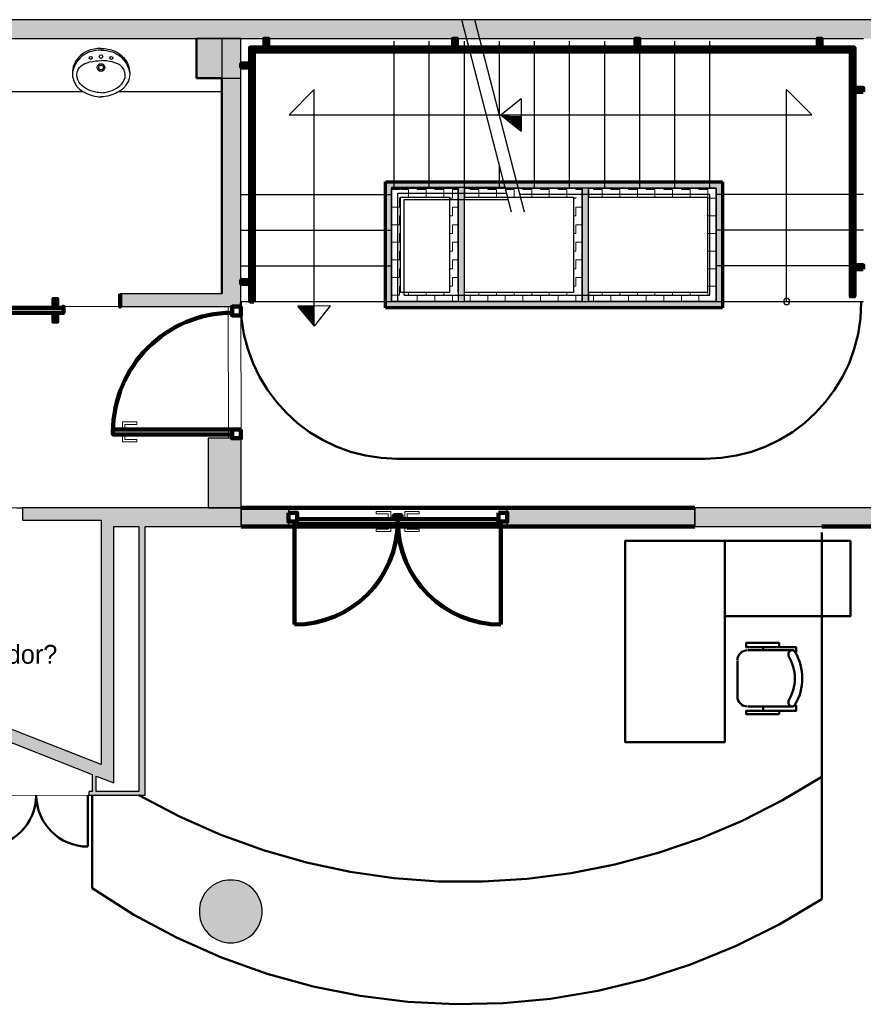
# Model space of a CAD drawing. Header units: metres. Extents: x -1 to 430, y -6 to 34.
# Tile 63 of 65: x 409.07 to 415.78, y 20.4 to 28.23. Entities that reach past the tile are written whole.
import ezdxf

# ---------------------------------------------------------------- set-up
doc = ezdxf.new("R2010")
doc.units = ezdxf.units.M
doc.linetypes.add('CONTINUA', pattern=[0])
doc.linetypes.add('VERDECKT', pattern=[9.525, 6.35, -3.175])
for name, color, linetype, lineweight in [('3D PA MURS', 7, 'CONTINUA', 25), ('3D PA MURS NOUS', 7, 'CONTINUA', 25), ('3D PA PILARS', 7, 'CONTINUA', 25), ('3D PB MURS ASCENSOR TOTAL EDIFICI', 7, 'CONTINUA', 25), ('PA ESCALES 2D', 7, 'CONTINUA', 25), ('PA MOBLES', 7, 'CONTINUA', 25), ('PA REVESTIMENT  enguixat i pintat (lila)', 7, 'CONTINUA', 25), ('PA REVESTIMENT microcement  (blau clar)', 7, 'CONTINUA', 25), ('PA REVESTIMENT pintat (blau fosc)', 7, 'CONTINUA', 25), ('PA REVESTIMENT pintat verd (verd)', 7, 'CONTINUA', 25)]:
    doc.layers.add(name, color=color, linetype=linetype, lineweight=lineweight)
doc.styles.add('Century Gothic', font='txt')
pattern_1 = [(180, (-0.14, -0.14), (-0.07, -0.07), [0.07, -0.07]), (270, (-0.14, -0.14), (0.07, -0.07), [0.07, -0.07])]
pattern_2 = [(0, (0.14, 0.14), (0.07, 0.07), [0.07, -0.07]), (90, (0.14, 0.14), (-0.07, 0.07), [0.07, -0.07])]
pattern_3 = [(90, (-0.14, 0.14), (-0.07, 0.07), [0.07, -0.07]), (180, (-0.14, 0.14), (-0.07, -0.07), [0.07, -0.07])]

# ---------------------------------------------------------------- blocks, each defined once
blk = doc.blocks.new('_CLOSEDFILLED')
at = {"color": 0, "linetype": 'ByBlock', "lineweight": -2}
blk.add_solid([(-1, 0), (0, 0), (-1, 0)], dxfattribs=at)
blk = doc.blocks.new('OBJETO_COMPLEJO_0')
at = {"layer": '3D PA MURS NOUS', "color": 240, "linetype": 'CONTINUA', "lineweight": 140, "transparency": 33554687}
for points in [[(411.0148, 28.0082), (411.0148, 28.078), (411.0448, 28.078), (411.0448, 28.0082), (411.0148, 28.0082)], [(412.5148, 28.0082), (412.5148, 28.078), (412.5448, 28.078), (412.5448, 28.0082), (412.5148, 28.0082)], [(413.9648, 28.0082), (413.9648, 28.078), (413.9948, 28.078), (413.9948, 28.0082), (413.9648, 28.0082)], [(415.4148, 28.0082), (415.4148, 28.078), (415.4448, 28.078), (415.4448, 28.0082), (415.4148, 28.0082)], [(410.9304, 25.9896), (410.9004, 25.9897), (410.9003, 28.0082), (415.7064, 28.0082), (415.7064, 26.0308), (415.6764, 26.0308), (415.6764, 27.9782), (410.9302, 27.9782), (410.9304, 25.9896)], [(410.9003, 27.8505), (410.8306, 27.8505), (410.8306, 27.8805), (410.9003, 27.8805), (410.9003, 27.8505)], [(415.7762, 27.6574), (415.7064, 27.6574), (415.7064, 27.6874), (415.7762, 27.6874), (415.7762, 27.6574)], [(415.7762, 26.2474), (415.7064, 26.2474), (415.7064, 26.2774), (415.7762, 26.2774), (415.7762, 26.2474)], [(410.9004, 26.1297), (410.8307, 26.1297), (410.8307, 26.1597), (410.9004, 26.1597), (410.9004, 26.1297)]]:
    blk.add_lwpolyline(points, close=True, dxfattribs=at)
blk = doc.blocks.new('OBJETO_COMPLEJO_14')
at = {"layer": 'PA ESCALES 2D', "color": 7, "linetype": 'CONTINUA', "lineweight": 25, "transparency": 33554687}
for start, end in [(90, 270), (270, 90)]:
    blk.add_arc((415.1669, 25.9896), 0.025, start, end, dxfattribs=at)

msp = doc.modelspace()

# ---------------------------------------------------------------- hatches: boundary and pattern name
at = {"layer": '3D PA MURS', "linetype": 'CONTINUA', "lineweight": 18, "true_color": 0xa0a0a0, "transparency": 33554687}
for points in [[(415.9469, 28.2301), (405.7759, 28.2301), (405.7759, 28.0801), (415.9469, 28.0801)], [(410.8271, 25.9491), (410.8271, 28.0801), (410.6771, 28.0801), (410.6771, 25.9491)], [(409.8671, 25.9491), (410.6771, 25.9491), (410.6771, 26.0491), (409.8671, 26.0491)], [(409.7166, 24.3496), (409.0941, 24.3496), (409.0941, 24.2496), (409.7166, 24.2496)], [(410.83, 24.3496), (409.7166, 24.3496), (409.7166, 24.1996), (410.83, 24.1996)], [(421.1369, 24.3496), (414.4369, 24.3496), (414.4369, 24.1996), (421.1369, 24.1996)], [(409.8166, 22.2681), (409.8166, 24.1996), (409.7166, 24.1996), (409.7166, 22.3075)], [(410.0672, 22.0936), (410.0672, 24.1996), (410.0172, 24.1996), (410.0172, 22.0936)], [(406.9169, 23.3019), (408.7561, 22.5781), (408.7561, 22.5801), (408.7811, 22.5702), (408.7811, 22.5682), (409.8166, 22.1607), (409.8166, 22.2681), (407.1779, 23.3067), (407.1779, 23.2599), (406.919, 23.3091)], [(409.6765, 22.0936), (409.6765, 22.2158), (409.6465, 22.2276), (409.6465, 22.0936)], [(409.6203, 22.0636), (410.0672, 22.0636), (410.0672, 22.0936), (409.6203, 22.0936)]]:
    msp.add_hatch(color=253, dxfattribs=at).paths.add_polyline_path(points)
at = {"layer": '3D PA MURS NOUS', "linetype": 'CONTINUA', "lineweight": 18, "transparency": 33554687}
for points in [[(410.83, 24.1996), (411.2051, 24.1996), (411.2051, 24.3496), (410.83, 24.3496)], [(414.4369, 24.3496), (412.9451, 24.3496), (412.9451, 24.1996), (414.4369, 24.1996)]]:
    msp.add_hatch(color=220, dxfattribs=at).paths.add_polyline_path(points)
at = {"layer": '3D PA PILARS', "linetype": 'CONTINUA', "lineweight": 18, "transparency": 33554687}
for points in [[(410.4758, 27.7658), (410.8271, 27.7658), (410.8271, 28.0801), (410.4758, 28.0801)], [(410.5669, 24.3496), (410.83, 24.3496), (410.83, 24.9023), (410.5669, 24.9023)], [(410.7689, 21.3892), (410.7252, 21.3892), (410.6822, 21.3816), (410.6411, 21.3667), (410.6033, 21.3448), (410.5698, 21.3167), (410.5418, 21.2833), (410.5199, 21.2454), (410.505, 21.2044), (410.4974, 21.1614), (410.4974, 21.1177), (410.505, 21.0746), (410.5199, 21.0336), (410.5418, 20.9958), (410.5698, 20.9623), (410.6033, 20.9342), (410.6411, 20.9124), (410.6822, 20.8974), (410.7252, 20.8898), (410.7689, 20.8898), (410.8119, 20.8974), (410.853, 20.9124), (410.8908, 20.9342), (410.9243, 20.9623), (410.9524, 20.9958), (410.9742, 21.0336), (410.9892, 21.0746), (410.9967, 21.1177), (410.9967, 21.1614), (410.9892, 21.2044), (410.9742, 21.2454), (410.9524, 21.2833), (410.9243, 21.3167), (410.8908, 21.3448), (410.853, 21.3667), (410.8119, 21.3816)]]:
    msp.add_hatch(color=9, dxfattribs=at).paths.add_polyline_path(points)
at = {"layer": '3D PB MURS ASCENSOR TOTAL EDIFICI', "linetype": 'CONTINUA', "lineweight": 18, "transparency": 33554687}
for points in [[(411.9764, 26.9396), (411.9764, 25.9396), (412.0264, 25.9396), (412.0264, 26.9396)], [(413.5914, 26.9396), (412.0264, 26.9396), (412.0264, 26.8896), (413.5914, 26.8896)], [(414.6569, 26.9396), (413.5914, 26.9396), (413.5914, 26.8896), (414.6569, 26.8896)], [(412.6064, 25.9896), (412.6064, 26.8896), (412.5564, 26.8896), (412.5564, 25.9896)], [(413.5914, 25.9896), (413.5914, 26.8896), (413.5414, 26.8896), (413.5414, 25.9896)], [(414.6569, 25.9396), (414.6569, 26.8896), (414.6069, 26.8896), (414.6069, 25.9396)], [(412.0264, 25.9396), (413.5414, 25.9396), (413.5414, 25.9896), (412.0264, 25.9896)], [(413.5414, 25.9396), (414.6069, 25.9396), (414.6069, 25.9896), (413.5414, 25.9896)]]:
    msp.add_hatch(color=40, dxfattribs=at).paths.add_polyline_path(points)
h = msp.add_hatch(dxfattribs=at)
h.set_pattern_fill('TRAMA', color=40, scale=0.07, angle=270, style=0, pattern_type=2)
h.set_pattern_definition([(270, (0.14, -0.14), (0.07, -0.07), [0.07, -0.07]), (360, (0.14, -0.14), (0.07, 0.07), [0.07, -0.07])])
h.paths.add_polyline_path([(412.0264, 26.8896), (412.0264, 25.9896), (412.0964, 25.9896), (412.0964, 26.8896)], flags=0)
h = msp.add_hatch(dxfattribs=at)
h.set_pattern_fill('TRAMA', color=40, scale=0.07, angle=180, style=0, pattern_type=2)
h.set_pattern_definition(pattern_1)
h.paths.add_polyline_path([(412.4864, 26.8896), (412.0964, 26.8896), (412.0964, 26.8196), (412.4864, 26.8196)], flags=0)
h = msp.add_hatch(dxfattribs=at)
h.set_pattern_fill('TRAMA', color=40, scale=0.07, angle=90, style=0, pattern_type=2)
h.set_pattern_definition(pattern_3)
h.paths.add_polyline_path([(412.5564, 25.9896), (412.5564, 26.8896), (412.4864, 26.8896), (412.4864, 25.9896)], flags=0)
h = msp.add_hatch(dxfattribs=at)
h.set_pattern_fill('TRAMA', color=40, scale=0.07, angle=180, style=0, pattern_type=2)
h.set_pattern_definition(pattern_1)
h.paths.add_polyline_path([(413.5414, 26.8896), (412.6064, 26.8896), (412.6064, 26.8196), (413.5414, 26.8196)], flags=0)
h = msp.add_hatch(dxfattribs=at)
h.set_pattern_fill('TRAMA', color=40, scale=0.07, angle=180, style=0, pattern_type=2)
h.set_pattern_definition(pattern_1)
h.paths.add_polyline_path([(414.6069, 26.8896), (413.5914, 26.8896), (413.5914, 26.8196), (414.6069, 26.8196)], flags=0)
h = msp.add_hatch(dxfattribs=at)
h.set_pattern_fill('TRAMA', color=40, scale=0.07, angle=90, style=0, pattern_type=2)
h.set_pattern_definition(pattern_3)
h.paths.add_polyline_path([(413.5414, 25.9896), (413.5414, 26.8196), (413.4714, 26.8196), (413.4714, 25.9896)], flags=0)
h = msp.add_hatch(dxfattribs=at)
h.set_pattern_fill('TRAMA', color=40, scale=0.07, angle=90, style=0, pattern_type=2)
h.set_pattern_definition(pattern_3)
h.paths.add_polyline_path([(414.6069, 25.9896), (414.6069, 26.8196), (414.5369, 26.8196), (414.5369, 25.9896)], flags=0)
h = msp.add_hatch(dxfattribs=at)
h.set_pattern_fill('TRAMA', color=40, scale=0.07, style=0, pattern_type=2)
h.set_pattern_definition(pattern_2)
h.paths.add_polyline_path([(412.4864, 25.9896), (412.4864, 26.0596), (412.0964, 26.0596), (412.0964, 25.9896)], flags=0)
h = msp.add_hatch(dxfattribs=at)
h.set_pattern_fill('TRAMA', color=40, scale=0.07, style=0, pattern_type=2)
h.set_pattern_definition(pattern_2)
h.paths.add_polyline_path([(412.6064, 25.9896), (413.4714, 25.9896), (413.4714, 26.0596), (412.6064, 26.0596)], flags=0)
h = msp.add_hatch(dxfattribs=at)
h.set_pattern_fill('TRAMA', color=40, scale=0.07, style=0, pattern_type=2)
h.set_pattern_definition(pattern_2)
h.paths.add_polyline_path([(413.5914, 25.9896), (414.5369, 25.9896), (414.5369, 26.0596), (413.5914, 26.0596)], flags=0)

# ---------------------------------------------------------------- linework, layer by layer
at = {"layer": '3D PA MURS', "color": 7, "linetype": 'CONTINUA', "lineweight": 25, "transparency": 33554687}
for p, q in [((415.9469, 28.2301), (405.7759, 28.2301)), ((408.8769, 28.0801), (410.6771, 28.0801)), ((410.6771, 28.0801), (410.8271, 28.0801)), ((410.8271, 28.0801), (410.6771, 28.0801)), ((410.6771, 28.0801), (410.6771, 26.0491)), ((410.8271, 28.0801), (415.7769, 28.0801)), ((410.8271, 25.9491), (410.8271, 28.0801)), ((410.6771, 26.0491), (409.8671, 26.0491)), ((409.8671, 26.0491), (409.8671, 25.9491)), ((409.8671, 25.9491), (410.6771, 25.9491)), ((410.6771, 25.9491), (410.8271, 25.9491)), ((409.0441, 24.3496), (409.0941, 24.3496)), ((409.0941, 24.2496), (409.0941, 24.3496)), ((409.7166, 24.3496), (409.0941, 24.3496)), ((410.83, 24.3496), (409.7166, 24.3496)), ((410.83, 24.1996), (410.83, 24.3496)), ((421.1369, 24.3496), (414.4369, 24.3496)), ((414.4369, 24.3496), (414.4369, 24.1996)), ((409.0941, 24.2496), (409.7166, 24.2496)), ((409.7166, 24.2496), (409.7166, 24.1996)), ((409.7166, 24.1996), (409.7166, 22.3075)), ((409.8166, 24.1996), (410.0172, 24.1996)), ((409.8166, 22.2681), (409.8166, 24.1996)), ((410.0172, 24.1996), (410.0172, 22.0936)), ((410.0672, 24.1996), (410.83, 24.1996)), ((410.0672, 22.0936), (410.0672, 24.1996)), ((414.4369, 24.1996), (416.412, 24.1996)), ((409.7166, 22.3075), (407.1779, 23.3067)), ((408.7811, 22.5682), (409.6465, 22.2276)), ((409.8166, 22.1607), (409.8166, 22.2681)), ((409.6465, 22.2276), (409.6465, 22.0936)), ((409.6765, 22.2158), (409.8166, 22.1607)), ((409.6765, 22.0936), (409.6765, 22.2158)), ((409.6203, 22.0636), (409.6203, 22.0936)), ((409.6465, 22.0936), (409.6203, 22.0936)), ((410.0172, 22.0936), (409.6765, 22.0936)), ((410.0672, 22.0636), (410.0672, 22.0936)), ((409.2002, 22.0636), (409.2012, 22.0636)), ((409.6103, 22.0636), (409.6203, 22.0636)), ((409.6203, 22.0636), (410.0672, 22.0636))]:
    msp.add_line(p, q, dxfattribs=at)
at = {"layer": '3D PA MURS', "color": 202, "linetype": 'CONTINUA', "lineweight": 50, "transparency": 33554687}
msp.add_line((409.6103, 22.0636), (409.6103, 21.6545), dxfattribs=at)
for centre, start, end in [((408.7911, 22.0636), 270, 0), ((409.6103, 22.0636), 180, 270)]:
    msp.add_arc(centre, 0.4091, start, end, dxfattribs=at)
at = {"layer": '3D PA MURS NOUS', "color": 7, "linetype": 'CONTINUA', "lineweight": 25, "transparency": 33554687}
for p, q in [((411.2051, 24.3496), (410.83, 24.3496)), ((410.83, 24.3496), (410.83, 24.1996)), ((411.2051, 24.3496), (411.2051, 24.1996)), ((412.9451, 24.1996), (412.9451, 24.3496)), ((414.4369, 24.3496), (412.9451, 24.3496)), ((414.4369, 24.1996), (414.4369, 24.3496)), ((410.83, 24.1996), (411.2051, 24.1996)), ((412.9451, 24.1996), (414.4369, 24.1996))]:
    msp.add_line(p, q, dxfattribs=at)
at = {"layer": '3D PA MURS NOUS', "color": 240, "linetype": 'CONTINUA', "lineweight": 140, "transparency": 33554687}
for p, q in [((411.2551, 24.2196), (411.2551, 23.4201)), ((412.8951, 24.2196), (412.8951, 23.4201))]:
    msp.add_line(p, q, dxfattribs=at)
for points in [[(409.3671, 25.9391), (409.3371, 25.9391), (409.3371, 26.0091), (409.3671, 26.0091), (409.3671, 25.9391)], [(409.8671, 26.0491), (409.8671, 25.9991), (409.8671, 25.9491), (409.8671, 25.9991), (409.8671, 26.0491)], [(409.4171, 25.9391), (408.4671, 25.9391), (408.4671, 25.9491), (408.4671, 25.8991), (409.4171, 25.8991), (409.4171, 25.9491), (409.4171, 25.9391)], [(410.8278, 25.9491), (410.8278, 25.8791), (410.7578, 25.8791), (410.7578, 25.9491), (410.8278, 25.9491)], [(409.3671, 25.8991), (409.3371, 25.8991), (409.3371, 25.8291), (409.3671, 25.8291), (409.3671, 25.8991)], [(409.8109, 24.9723), (410.7578, 24.9723), (410.7578, 24.9523), (410.7578, 24.9323), (409.8109, 24.9323), (409.8109, 24.9523), (409.8109, 24.9723)], [(410.8278, 24.9723), (410.8278, 24.9023), (410.7578, 24.9023), (410.7578, 24.9723), (410.8278, 24.9723)], [(411.2051, 24.3096), (411.2751, 24.3096), (411.2751, 24.2396), (411.2051, 24.2396), (411.2051, 24.3096)], [(412.0446, 24.2596), (412.0446, 24.2896), (412.1046, 24.2896), (412.1046, 24.2596), (412.0446, 24.2596)], [(412.8751, 24.3096), (412.9451, 24.3096), (412.9451, 24.2396), (412.8751, 24.2396), (412.8751, 24.3096)], [(411.2751, 24.2596), (412.0746, 24.2596), (412.0746, 24.2396), (412.0746, 24.2196), (411.2551, 24.2196), (411.2551, 24.2396), (411.2751, 24.2396), (411.2751, 24.2596)], [(412.0756, 24.2596), (412.8751, 24.2596), (412.8751, 24.2396), (412.8951, 24.2396), (412.8951, 24.2196), (412.0756, 24.2196), (412.0756, 24.2396), (412.0756, 24.2596)]]:
    msp.add_lwpolyline(points, close=True, dxfattribs=at)
at = {"layer": '3D PA MURS NOUS', "color": 40, "linetype": 'CONTINUA', "lineweight": 18, "transparency": 33554687}
for points in [[(409.8709, 24.9823), (409.9209, 24.9823), (409.9209, 24.9723), (409.8709, 24.9723), (409.8709, 24.9823)], [(409.8859, 24.9823), (409.9059, 24.9823), (409.9059, 25.0123), (410.0009, 25.0123), (410.0009, 25.0323), (409.8859, 25.0323), (409.8859, 24.9823)], [(409.8709, 24.9323), (409.9209, 24.9323), (409.9209, 24.9223), (409.8709, 24.9223), (409.8709, 24.9323)], [(409.8859, 24.9223), (409.9059, 24.9223), (409.9059, 24.8923), (410.0009, 24.8923), (410.0009, 24.8723), (409.8859, 24.8723), (409.8859, 24.9223)], [(412.0196, 24.2696), (411.9996, 24.2696), (411.9996, 24.2996), (411.9046, 24.2996), (411.9046, 24.3196), (412.0196, 24.3196), (412.0196, 24.2696)], [(412.1306, 24.2696), (412.1506, 24.2696), (412.1506, 24.2996), (412.2456, 24.2996), (412.2456, 24.3196), (412.1306, 24.3196), (412.1306, 24.2696)], [(412.0196, 24.1596), (411.9046, 24.1596), (411.9046, 24.1796), (411.9996, 24.1796), (411.9996, 24.2096), (412.0196, 24.2096), (412.0196, 24.1596)], [(411.9846, 24.2696), (412.0346, 24.2696), (412.0346, 24.2596), (411.9846, 24.2596), (411.9846, 24.2696)], [(411.9846, 24.2196), (412.0346, 24.2196), (412.0346, 24.2096), (411.9846, 24.2096), (411.9846, 24.2196)], [(412.1156, 24.2696), (412.1656, 24.2696), (412.1656, 24.2596), (412.1156, 24.2596), (412.1156, 24.2696)], [(412.1156, 24.2196), (412.1656, 24.2196), (412.1656, 24.2096), (412.1156, 24.2096), (412.1156, 24.2196)], [(412.1306, 24.2096), (412.1506, 24.2096), (412.1506, 24.1796), (412.2456, 24.1796), (412.2456, 24.1596), (412.1306, 24.1596), (412.1306, 24.2096)]]:
    msp.add_lwpolyline(points, close=True, dxfattribs=at)
at = {"layer": '3D PA MURS NOUS', "color": 240, "linetype": 'CONTINUA', "lineweight": 140, "transparency": 33554687}
for centre, radius, start, end in [((410.7578, 24.9523), 0.9468, 90, 180), ((411.2551, 24.2396), 0.8195, 270, 0), ((412.8951, 24.2396), 0.8195, 180, 270)]:
    msp.add_arc(centre, radius, start, end, dxfattribs=at)
at = {"layer": '3D PA PILARS', "color": 7, "linetype": 'CONTINUA', "lineweight": 25, "transparency": 33554687}
for p, q in [((410.8271, 28.0801), (410.4758, 28.0801)), ((410.4758, 28.0801), (410.4758, 27.7658)), ((410.8271, 27.7658), (410.8271, 28.0801)), ((410.4758, 27.7658), (410.8271, 27.7658)), ((410.83, 24.9023), (410.5669, 24.9023)), ((410.5669, 24.9023), (410.5669, 24.3496)), ((410.83, 24.3496), (410.83, 24.9023)), ((410.5669, 24.3496), (410.83, 24.3496)), ((410.6822, 21.3816), (410.6411, 21.3667)), ((410.7252, 21.3892), (410.6822, 21.3816)), ((410.7689, 21.3892), (410.7252, 21.3892)), ((410.8119, 21.3816), (410.7689, 21.3892)), ((410.853, 21.3667), (410.8119, 21.3816)), ((410.5698, 21.3167), (410.5418, 21.2833)), ((410.6033, 21.3448), (410.5698, 21.3167)), ((410.6411, 21.3667), (410.6033, 21.3448)), ((410.8908, 21.3448), (410.853, 21.3667)), ((410.9243, 21.3167), (410.8908, 21.3448)), ((410.9524, 21.2833), (410.9243, 21.3167)), ((410.5199, 21.2454), (410.505, 21.2044)), ((410.5418, 21.2833), (410.5199, 21.2454)), ((410.9742, 21.2454), (410.9524, 21.2833)), ((410.9892, 21.2044), (410.9742, 21.2454)), ((410.505, 21.2044), (410.4974, 21.1614)), ((410.4974, 21.1614), (410.4974, 21.1177)), ((410.9967, 21.1614), (410.9892, 21.2044)), ((410.9967, 21.1177), (410.9967, 21.1614)), ((410.4974, 21.1177), (410.505, 21.0746)), ((410.505, 21.0746), (410.5199, 21.0336)), ((410.9742, 21.0336), (410.9892, 21.0746)), ((410.9892, 21.0746), (410.9967, 21.1177)), ((410.5199, 21.0336), (410.5418, 20.9958)), ((410.5418, 20.9958), (410.5698, 20.9623)), ((410.9243, 20.9623), (410.9524, 20.9958)), ((410.9524, 20.9958), (410.9742, 21.0336)), ((410.5698, 20.9623), (410.6033, 20.9342)), ((410.6033, 20.9342), (410.6411, 20.9124)), ((410.6411, 20.9124), (410.6822, 20.8974)), ((410.8119, 20.8974), (410.853, 20.9124)), ((410.853, 20.9124), (410.8908, 20.9342)), ((410.8908, 20.9342), (410.9243, 20.9623)), ((410.6822, 20.8974), (410.7252, 20.8898)), ((410.7252, 20.8898), (410.7689, 20.8898)), ((410.7689, 20.8898), (410.8119, 20.8974))]:
    msp.add_line(p, q, dxfattribs=at)
at = {"layer": '3D PB MURS ASCENSOR TOTAL EDIFICI', "color": 7, "linetype": 'CONTINUA', "lineweight": 25, "transparency": 33554687}
for p, q in [((411.9764, 26.9396), (411.9764, 25.9396)), ((412.0264, 26.9396), (411.9764, 26.9396)), ((413.5914, 26.9396), (412.0264, 26.9396)), ((414.6569, 26.9396), (413.5914, 26.9396)), ((414.6569, 26.8896), (414.6569, 26.9396)), ((412.0264, 26.8896), (412.0964, 26.8896)), ((412.0264, 26.8896), (412.0264, 25.9896)), ((412.0964, 26.8896), (412.0264, 26.8896)), ((412.0264, 25.9896), (412.0264, 26.8896)), ((412.0964, 26.8896), (412.4864, 26.8896)), ((412.4864, 26.8896), (412.0964, 26.8896)), ((412.4864, 26.8896), (412.5564, 26.8896)), ((412.5564, 26.8896), (412.4864, 26.8896)), ((412.5564, 26.8896), (412.5564, 26.0596)), ((412.5564, 26.0596), (412.5564, 26.8896)), ((412.6064, 26.8896), (413.5414, 26.8896)), ((413.5414, 26.8896), (412.6064, 26.8896)), ((412.6064, 26.8896), (412.6064, 26.8196)), ((412.6064, 26.8196), (412.6064, 26.8896)), ((413.5414, 26.8196), (413.5414, 26.8896)), ((413.5414, 26.8896), (413.5414, 26.8196)), ((413.5914, 26.8896), (414.6069, 26.8896)), ((414.6069, 26.8896), (413.5914, 26.8896)), ((413.5914, 26.8896), (413.5914, 26.8196)), ((413.5914, 26.8196), (413.5914, 26.8896)), ((414.6069, 26.8196), (414.6069, 26.8896)), ((414.6069, 26.8896), (414.6069, 26.8196)), ((414.6569, 25.9396), (414.6569, 26.8896)), ((412.0964, 26.8196), (412.4864, 26.8196)), ((412.0964, 26.0596), (412.0964, 26.8196)), ((412.4864, 26.8196), (412.4864, 26.0596)), ((412.6064, 26.8196), (413.4714, 26.8196)), ((412.6064, 26.0596), (412.6064, 26.8196)), ((413.4714, 26.8196), (413.4714, 26.0596)), ((413.5414, 26.8196), (413.5414, 25.9896)), ((413.5414, 25.9896), (413.5414, 26.8196)), ((413.5914, 26.8196), (414.5369, 26.8196)), ((413.5914, 26.0596), (413.5914, 26.8196)), ((414.5369, 26.8196), (414.5369, 26.0596)), ((414.6069, 25.9896), (414.6069, 26.8196)), ((414.6069, 26.8196), (414.6069, 25.9896)), ((412.4864, 26.0596), (412.0964, 26.0596)), ((412.5564, 26.0596), (412.5564, 25.9896)), ((413.4714, 26.0596), (412.6064, 26.0596)), ((412.6064, 25.9896), (412.6064, 26.0596)), ((414.5369, 26.0596), (413.5914, 26.0596)), ((413.5914, 26.0596), (413.5914, 25.9896)), ((413.5914, 25.9896), (413.5914, 26.0596)), ((411.9764, 25.9396), (412.0264, 25.9396)), ((412.0264, 25.9896), (412.0964, 25.9896)), ((412.0964, 25.9896), (412.0264, 25.9896)), ((412.0264, 25.9396), (413.4714, 25.9396)), ((412.0964, 25.9896), (412.4864, 25.9896)), ((412.4864, 25.9896), (412.0964, 25.9896)), ((412.4864, 25.9896), (412.5564, 25.9896)), ((412.5564, 25.9896), (412.4864, 25.9896)), ((412.6064, 25.9896), (413.4714, 25.9896)), ((413.4714, 25.9896), (412.6064, 25.9896)), ((413.5414, 25.9896), (413.4714, 25.9896)), ((413.4714, 25.9396), (413.5414, 25.9396)), ((413.5414, 25.9396), (414.6069, 25.9396)), ((413.5914, 25.9896), (414.5369, 25.9896)), ((414.5369, 25.9896), (413.5914, 25.9896)), ((414.5369, 25.9896), (414.6069, 25.9896)), ((414.6069, 25.9896), (414.5369, 25.9896)), ((414.6069, 25.9396), (414.6569, 25.9396))]:
    msp.add_line(p, q, dxfattribs=at)
at = {"layer": 'PA ESCALES 2D', "color": 7, "linetype": 'CONTINUA', "lineweight": 25, "transparency": 33554687}
for p, q in [((412.9796, 26.6996), (412.5842, 28.2286)), ((413.0829, 26.6996), (412.6875, 28.2286)), ((412.0469, 26.8996), (412.0469, 28.0596)), ((412.3258, 26.8996), (412.3258, 28.0596)), ((412.6047, 26.8996), (412.6047, 28.0596)), ((412.8836, 27.4704), (412.8836, 28.0596)), ((413.1625, 26.8896), (413.1625, 28.0596)), ((413.4414, 26.8896), (413.4414, 28.0596)), ((413.7203, 26.8896), (413.7203, 28.0596)), ((413.9992, 26.8896), (413.9992, 28.0596)), ((414.278, 26.8896), (414.278, 28.0596)), ((414.5569, 26.8896), (414.5569, 28.0596)), ((409.5679, 27.9588), (409.5522, 27.9463)), ((409.5853, 27.9699), (409.5679, 27.9588)), ((409.5894, 27.9567), (409.5753, 27.9476)), ((409.6054, 27.9797), (409.5853, 27.9699)), ((409.5992, 27.9621), (409.5894, 27.9567)), ((409.6088, 27.9668), (409.5992, 27.9621)), ((409.6323, 27.9894), (409.6054, 27.9797)), ((409.6254, 27.9734), (409.6088, 27.9668)), ((409.64, 27.9781), (409.6254, 27.9734)), ((409.6618, 27.9967), (409.6323, 27.9894)), ((409.6605, 27.9832), (409.64, 27.9781)), ((409.6743, 27.9857), (409.6605, 27.9832)), ((409.6884, 28.0005), (409.6618, 27.9967)), ((409.6946, 27.988), (409.6743, 27.9857)), ((409.7159, 28.0019), (409.6884, 28.0005)), ((409.7159, 27.9888), (409.6946, 27.988)), ((409.7159, 28.0019), (409.7433, 28.0005)), ((409.7159, 27.9888), (409.7371, 27.988)), ((409.7371, 27.988), (409.7574, 27.9857)), ((409.7433, 28.0005), (409.7699, 27.9967)), ((409.7574, 27.9857), (409.7712, 27.9832)), ((409.7699, 27.9967), (409.7994, 27.9894)), ((409.7712, 27.9832), (409.7917, 27.9781)), ((409.7917, 27.9781), (409.8063, 27.9734)), ((409.7994, 27.9894), (409.8263, 27.9797)), ((409.8063, 27.9734), (409.8229, 27.9668)), ((409.8229, 27.9668), (409.8326, 27.9621)), ((409.8263, 27.9797), (409.8464, 27.9699)), ((409.8326, 27.9621), (409.8423, 27.9567)), ((409.8423, 27.9567), (409.8564, 27.9476)), ((409.8464, 27.9699), (409.8638, 27.9588)), ((409.8638, 27.9588), (409.8795, 27.9463)), ((409.5063, 27.8851), (409.4992, 27.8681)), ((409.5126, 27.8781), (409.5044, 27.8616)), ((409.5114, 27.8952), (409.5063, 27.8851)), ((409.5174, 27.9054), (409.5114, 27.8952)), ((409.5216, 27.8926), (409.5126, 27.8781)), ((409.5255, 27.9171), (409.5174, 27.9054)), ((409.5386, 27.9148), (409.5216, 27.8926)), ((409.5365, 27.9307), (409.5255, 27.9171)), ((409.5522, 27.9463), (409.5365, 27.9307)), ((409.5497, 27.9264), (409.5386, 27.9148)), ((409.5617, 27.9372), (409.5497, 27.9264)), ((409.5753, 27.9476), (409.5617, 27.9372)), ((409.5677, 27.871), (409.5829, 27.8794)), ((409.5829, 27.8794), (409.6054, 27.8874)), ((409.6054, 27.8874), (409.6274, 27.8937)), ((409.6274, 27.8937), (409.6475, 27.8981)), ((409.6475, 27.8981), (409.6711, 27.9018)), ((409.6711, 27.9018), (409.6897, 27.9036)), ((409.6897, 27.9036), (409.7159, 27.9045)), ((409.742, 27.9036), (409.7159, 27.9045)), ((409.7606, 27.9018), (409.742, 27.9036)), ((409.7842, 27.8981), (409.7606, 27.9018)), ((409.8043, 27.8937), (409.7842, 27.8981)), ((409.8263, 27.8874), (409.8043, 27.8937)), ((409.8488, 27.8794), (409.8263, 27.8874)), ((409.864, 27.871), (409.8488, 27.8794)), ((409.8564, 27.9476), (409.87, 27.9372)), ((409.87, 27.9372), (409.882, 27.9264)), ((409.8795, 27.9463), (409.8952, 27.9307)), ((409.882, 27.9264), (409.8931, 27.9148)), ((409.8931, 27.9148), (409.9101, 27.8926)), ((409.8952, 27.9307), (409.9062, 27.9171)), ((409.9062, 27.9171), (409.9143, 27.9054)), ((409.9101, 27.8926), (409.9191, 27.8781)), ((409.9143, 27.9054), (409.9203, 27.8952)), ((409.9191, 27.8781), (409.9273, 27.8616)), ((409.9203, 27.8952), (409.9254, 27.8851)), ((409.9254, 27.8851), (409.9325, 27.8681)), ((409.488, 27.8119), (409.4879, 27.798)), ((409.4879, 27.798), (409.4897, 27.7779)), ((409.4889, 27.8233), (409.488, 27.8119)), ((409.491, 27.8382), (409.4889, 27.8233)), ((409.4937, 27.8321), (409.4899, 27.8158)), ((409.495, 27.8553), (409.491, 27.8382)), ((409.4971, 27.8432), (409.4937, 27.8321)), ((409.4992, 27.8681), (409.495, 27.8553)), ((409.5044, 27.8616), (409.4971, 27.8432)), ((409.5238, 27.7904), (409.5265, 27.8116)), ((409.5265, 27.8116), (409.5346, 27.8338)), ((409.5346, 27.8338), (409.5443, 27.8491)), ((409.5443, 27.8491), (409.5548, 27.8607)), ((409.5548, 27.8607), (409.5677, 27.871)), ((409.8769, 27.8607), (409.864, 27.871)), ((409.8874, 27.8491), (409.8769, 27.8607)), ((409.8971, 27.8338), (409.8874, 27.8491)), ((409.9052, 27.8116), (409.8971, 27.8338)), ((409.9079, 27.7904), (409.9052, 27.8116)), ((409.9273, 27.8616), (409.9346, 27.8432)), ((409.9325, 27.8681), (409.9367, 27.8553)), ((409.9346, 27.8432), (409.938, 27.8321)), ((409.9367, 27.8553), (409.9407, 27.8382)), ((409.938, 27.8321), (409.9418, 27.8158)), ((409.9407, 27.8382), (409.9428, 27.8233)), ((409.9438, 27.798), (409.942, 27.7779)), ((409.9428, 27.8233), (409.9437, 27.8119)), ((409.9437, 27.8119), (409.9438, 27.798)), ((409.4897, 27.7779), (409.4932, 27.7615)), ((409.4932, 27.7615), (409.4987, 27.7444)), ((409.4987, 27.7444), (409.5042, 27.7318)), ((409.5042, 27.7318), (409.5124, 27.717)), ((409.5124, 27.717), (409.5245, 27.7001)), ((409.5253, 27.7717), (409.5238, 27.7904)), ((409.5311, 27.7515), (409.5253, 27.7717)), ((409.5389, 27.7361), (409.5311, 27.7515)), ((409.5511, 27.719), (409.5389, 27.7361)), ((409.5664, 27.7037), (409.5511, 27.719)), ((409.8653, 27.7037), (409.8806, 27.719)), ((409.8806, 27.719), (409.8928, 27.7361)), ((409.8928, 27.7361), (409.9006, 27.7515)), ((409.9006, 27.7515), (409.9064, 27.7717)), ((409.9064, 27.7717), (409.9079, 27.7904)), ((409.9193, 27.717), (409.9072, 27.7001)), ((409.9275, 27.7318), (409.9193, 27.717)), ((409.933, 27.7444), (409.9275, 27.7318)), ((409.9385, 27.7615), (409.933, 27.7444)), ((409.942, 27.7779), (409.9385, 27.7615)), ((408.8769, 27.6596), (409.5715, 27.6596)), ((409.5245, 27.7001), (409.5341, 27.6893)), ((409.5341, 27.6893), (409.5458, 27.6785)), ((409.5458, 27.6785), (409.5566, 27.67)), ((409.5566, 27.67), (409.5716, 27.6596)), ((409.5798, 27.6933), (409.5664, 27.7037)), ((409.5716, 27.6596), (409.5867, 27.6505)), ((409.5926, 27.6848), (409.5798, 27.6933)), ((409.5867, 27.6505), (409.6018, 27.6427)), ((409.6118, 27.6741), (409.5926, 27.6848)), ((409.6018, 27.6427), (409.6141, 27.6373)), ((409.6264, 27.6675), (409.6118, 27.6741)), ((409.645, 27.6607), (409.6264, 27.6675)), ((409.6639, 27.6555), (409.645, 27.6607)), ((409.6858, 27.6516), (409.6639, 27.6555)), ((409.6985, 27.6503), (409.6858, 27.6516)), ((409.7159, 27.6496), (409.6985, 27.6503)), ((409.7159, 27.6496), (409.7332, 27.6503)), ((409.7332, 27.6503), (409.7459, 27.6516)), ((409.7459, 27.6516), (409.7678, 27.6555)), ((409.7678, 27.6555), (409.7867, 27.6607)), ((409.7867, 27.6607), (409.8053, 27.6675)), ((409.8053, 27.6675), (409.8199, 27.6741)), ((409.8299, 27.6427), (409.8176, 27.6373)), ((409.8199, 27.6741), (409.8391, 27.6848)), ((409.845, 27.6505), (409.8299, 27.6427)), ((409.8391, 27.6848), (409.8519, 27.6933)), ((409.8601, 27.6596), (409.845, 27.6505)), ((409.8519, 27.6933), (409.8653, 27.7037)), ((409.8751, 27.67), (409.8601, 27.6596)), ((409.8601, 27.6596), (410.6674, 27.6596)), ((409.8859, 27.6785), (409.8751, 27.67)), ((409.8976, 27.6893), (409.8859, 27.6785)), ((409.9072, 27.7001), (409.8976, 27.6893)), ((411.2107, 27.4746), (411.4107, 27.6746)), ((411.4107, 25.7948), (411.4107, 27.6746)), ((415.1669, 25.9896), (415.1669, 27.6746)), ((415.1669, 27.6746), (415.3669, 27.4746)), ((409.6141, 27.6373), (409.6293, 27.6315)), ((409.6293, 27.6315), (409.6453, 27.6266)), ((409.6453, 27.6266), (409.6644, 27.6221)), ((409.6644, 27.6221), (409.6818, 27.6193)), ((409.6818, 27.6193), (409.697, 27.6177)), ((409.697, 27.6177), (409.7159, 27.6171)), ((409.7347, 27.6177), (409.7159, 27.6171)), ((409.7499, 27.6193), (409.7347, 27.6177)), ((409.7673, 27.6221), (409.7499, 27.6193)), ((409.7864, 27.6266), (409.7673, 27.6221)), ((409.8024, 27.6315), (409.7864, 27.6266)), ((409.8176, 27.6373), (409.8024, 27.6315)), ((412.8955, 27.4746), (413.0569, 27.6033)), ((413.0569, 27.6033), (413.055, 27.3435)), ((411.2107, 27.4746), (415.3669, 27.4746)), ((412.8955, 27.4746), (413.055, 27.3435)), ((412.8836, 26.8996), (412.8836, 27.071)), ((412.0269, 26.8996), (412.9346, 26.8996)), ((412.0269, 25.9896), (412.0269, 26.8996)), ((414.6069, 26.8896), (413.0338, 26.8896)), ((414.6069, 25.9896), (414.6069, 26.8896)), ((410.8269, 26.8396), (412.0269, 26.8396)), ((412.0769, 26.8496), (412.9409, 26.8496)), ((412.0769, 25.9896), (412.0769, 26.8496)), ((412.1269, 26.7996), (412.9538, 26.7996)), ((412.1269, 26.0396), (412.1269, 26.7996)), ((414.5569, 26.8396), (413.0467, 26.8396)), ((414.5569, 26.0396), (414.5569, 26.8396)), ((415.7769, 26.8396), (414.6069, 26.8396)), ((410.8269, 26.5563), (412.0269, 26.5563)), ((415.7769, 26.5563), (414.6069, 26.5563)), ((410.8269, 26.2729), (412.0269, 26.2729)), ((415.7769, 26.2729), (414.6069, 26.2729)), ((412.1269, 26.0396), (414.5569, 26.0396)), ((410.8269, 25.9896), (412.0269, 25.9896)), ((411.5407, 25.9548), (411.2808, 25.9528)), ((411.4119, 25.7933), (411.2808, 25.9528)), ((411.4119, 25.7933), (411.5407, 25.9548)), ((412.0269, 25.9896), (412.0769, 25.9896)), ((412.0769, 25.9896), (415.7769, 25.9896))]:
    msp.add_line(p, q, dxfattribs=at)
for centre, radius in [((409.7159, 27.9371), 0.0143), ((409.6344, 27.9265), 0.0122), ((409.7159, 27.8499), 0.0305), ((409.7973, 27.9265), 0.0122), ((409.7159, 27.8499), 0.0187)]:
    msp.add_circle(centre, radius, dxfattribs=at)
for centre, radius, start, end in [((413.2349, 35.5968), 8.1393, 267.70046, 268.73965), ((413.2349, 35.5968), 8.1493, 267.79325, 268.74067), ((413.2349, 35.5968), 8.1593, 267.88561, 268.7417), ((413.2349, 35.5968), 8.1693, 267.97755, 268.74272), ((413.2349, 35.5968), 8.1793, 268.06907, 268.74373), ((413.2349, 35.5968), 8.1893, 268.16019, 268.74475), ((413.2349, 35.5968), 8.1993, 268.25089, 268.74576), ((413.2349, 35.5968), 8.2093, 268.34119, 268.74677), ((413.2349, 35.5968), 8.2193, 268.43108, 268.74777), ((413.2349, 35.5968), 8.2293, 268.52057, 268.74878), ((413.2349, 35.5968), 8.2393, 268.60967, 268.74978), ((413.2349, 35.5968), 8.2493, 268.69838, 268.75078), ((419.5342, 26.1327), 8.2493, 181.24922, 181.30162), ((419.5342, 26.1327), 8.2393, 181.25022, 181.39033), ((419.5342, 26.1327), 8.2293, 181.25122, 181.47943), ((419.5342, 26.1327), 8.2193, 181.25223, 181.56892), ((419.5342, 26.1327), 8.2093, 181.25323, 181.65881), ((419.5342, 26.1327), 8.1993, 181.25424, 181.74911), ((419.5342, 26.1327), 8.1893, 181.25525, 181.83981), ((419.5342, 26.1327), 8.1793, 181.25627, 181.93093), ((419.5342, 26.1327), 8.1693, 181.25728, 182.02245), ((419.5342, 26.1327), 8.1593, 181.2583, 182.11439), ((419.5342, 26.1327), 8.1493, 181.25933, 182.20675), ((419.5342, 26.1327), 8.1393, 181.26035, 182.29954)]:
    msp.add_arc(centre, radius, start, end, dxfattribs=at)
at = {"layer": 'PA MOBLES', "color": 202, "linetype": 'VERDECKT', "lineweight": 50, "transparency": 33554687}
for p, q in [((412.0689, 24.7391), (414.5187, 24.7391)), ((415.4465, 24.1512), (415.4465, 21.2365)), ((409.6446, 22.0623), (409.6446, 21.3235))]:
    msp.add_line(p, q, dxfattribs=at)
at = {"layer": 'PA MOBLES', "color": 202, "linetype": 'CONTINUA', "lineweight": 50, "transparency": 33554687}
for p, q in [((414.6767, 23.4859), (414.6767, 24.0855)), ((415.2163, 23.2157), (414.8615, 23.2157)), ((414.9798, 23.241), (414.9798, 23.2157)), ((414.7771, 23.1312), (414.7771, 22.8441)), ((414.8615, 22.7681), (415.2163, 22.7681)), ((414.9798, 22.7343), (414.9798, 22.7681))]:
    msp.add_line(p, q, dxfattribs=at)
for points in [[(414.6767, 22.4855), (413.8827, 22.4855), (413.8827, 24.0855), (414.6767, 24.0855), (414.6767, 22.4855)], [(413.8827, 24.0855), (413.8827, 22.4855), (414.6767, 22.4855), (414.6767, 23.4859), (415.6735, 23.4859), (415.6735, 24.0855), (413.8827, 24.0855)]]:
    msp.add_lwpolyline(points, close=True, dxfattribs=at)
for points in [[(415.1065, 23.241), (415.1065, 23.2748), (414.8446, 23.2748), (414.8446, 23.241), (415.2417, 23.241), (415.2417, 23.1988)], [(414.7756, 23.1362), (414.7772, 23.1524), (414.7819, 23.1675), (414.7893, 23.1811), (414.7991, 23.193), (414.8109, 23.2028), (414.8246, 23.2101), (414.8396, 23.2148), (414.8558, 23.2165)], [(415.1857, 23.1709), (415.183, 23.1762), (415.1815, 23.1818), (415.181, 23.1875), (415.1817, 23.1931), (415.1834, 23.1984), (415.1861, 23.2034), (415.1898, 23.2079), (415.1944, 23.2116), (415.1997, 23.2144), (415.2052, 23.216), (415.2109, 23.2165), (415.2165, 23.2159), (415.2219, 23.2142), (415.2269, 23.2116), (415.2314, 23.2079), (415.2352, 23.2034)], [(414.8558, 22.7688), (414.8396, 22.7705), (414.8246, 22.7751), (414.8109, 22.7825), (414.7991, 22.7923), (414.7893, 22.8042), (414.7819, 22.8178), (414.7772, 22.8329), (414.7756, 22.8491)], [(415.2352, 22.7819), (415.2314, 22.7774), (415.2269, 22.7737), (415.2219, 22.7711), (415.2165, 22.7694), (415.2109, 22.7688), (415.2052, 22.7693), (415.1997, 22.7709), (415.1944, 22.7737), (415.1898, 22.7774), (415.1861, 22.7819), (415.1834, 22.7869), (415.1817, 22.7922), (415.181, 22.7978), (415.1815, 22.8035), (415.183, 22.8091), (415.1857, 22.8144)], [(415.1065, 22.7343), (415.1065, 22.709), (414.8446, 22.709), (414.8446, 22.7343), (415.2417, 22.7343), (415.2417, 22.7765)]]:
    msp.add_lwpolyline(points, dxfattribs=at)
at = {"layer": 'PA MOBLES', "color": 202, "linetype": 'VERDECKT', "lineweight": 50, "transparency": 33554687}
for centre, radius, start, end in [((412.0689, 25.9809), 1.2418, 180, 270), ((414.5187, 25.9809), 1.2418, 270, 0), ((412.6108, 26.6034), 5.2291, 240.25257, 302.85079), ((412.6108, 25.6299), 5.2291, 235.44085, 302.85079)]:
    msp.add_arc(centre, radius, start, end, dxfattribs=at)
at = {"layer": 'PA MOBLES', "color": 202, "linetype": 'CONTINUA', "lineweight": 50, "transparency": 33554687}
for centre, major_axis, start_param, end_param in [((414.873, 22.9927), (0.4178, 0), 5.751809, 6.814226), ((414.8899, 22.9927), (0.3418, 0), 5.728778, 6.837183)]:
    msp.add_ellipse(centre, major_axis=major_axis, ratio=0.999753, start_param=start_param, end_param=end_param, dxfattribs=at)
at = {"layer": 'PA REVESTIMENT  enguixat i pintat (lila)', "color": 220, "linetype": 'CONTINUA', "lineweight": 100, "transparency": 33554687}
for p, q in [((410.83, 24.3496), (411.2051, 24.3496)), ((412.9451, 24.3496), (414.4369, 24.3496)), ((410.83, 24.1996), (411.2051, 24.1996)), ((414.4369, 24.1996), (412.9451, 24.1996))]:
    msp.add_line(p, q, dxfattribs=at)
at = {"layer": 'PA REVESTIMENT  enguixat i pintat (lila)', "color": 220, "linetype": 'VERDECKT', "lineweight": 100, "transparency": 33554687}
for p, q in [((411.2051, 24.3496), (412.9451, 24.3496)), ((412.9451, 24.1996), (411.2051, 24.1996)), ((421.1369, 24.1996), (415.447, 24.1996))]:
    msp.add_line(p, q, dxfattribs=at)
at = {"layer": 'PA REVESTIMENT microcement  (blau clar)', "color": 4, "linetype": 'CONTINUA', "lineweight": 50, "transparency": 33554687}
for p, q in [((410.4758, 28.0801), (410.4758, 27.7658)), ((410.4758, 27.7658), (410.6771, 27.7658)), ((410.6771, 27.7658), (410.6771, 26.0491))]:
    msp.add_line(p, q, dxfattribs=at)
at = {"layer": 'PA REVESTIMENT pintat (blau fosc)', "color": 180, "linetype": 'CONTINUA', "lineweight": 13, "transparency": 33554687}
for p, q in [((410.8271, 25.9491), (410.8271, 28.0801)), ((410.8271, 28.0801), (415.7769, 28.0801)), ((409.8671, 25.9491), (410.8271, 25.9491)), ((410.83, 24.9023), (410.5669, 24.9023)), ((410.5669, 24.9023), (410.5669, 24.3496)), ((410.83, 24.3496), (410.83, 24.9023)), ((410.5669, 24.3496), (409.0941, 24.3496)), ((409.0941, 24.3496), (410.5669, 24.3496)), ((415.7769, 24.3496), (414.4369, 24.3496)), ((410.83, 24.1996), (410.0672, 24.1996)), ((410.0672, 24.1996), (410.0672, 22.0636)), ((415.447, 24.1996), (414.4369, 24.1996)), ((410.0672, 22.0636), (409.6446, 22.0623))]:
    msp.add_line(p, q, dxfattribs=at)
at = {"layer": 'PA REVESTIMENT pintat (blau fosc)', "color": 180, "linetype": 'VERDECKT', "lineweight": 13, "transparency": 33554687}
for p, q in [((409.0271, 25.9491), (409.8671, 25.9491)), ((410.7271, 25.9491), (410.73, 24.9023)), ((410.8271, 25.9491), (410.83, 24.9023)), ((409.0941, 24.3496), (407.185, 24.3496)), ((406.9919, 22.0636), (409.6446, 22.0623))]:
    msp.add_line(p, q, dxfattribs=at)
at = {"layer": 'PA REVESTIMENT pintat verd (verd)', "color": 100, "linetype": 'CONTINUA', "lineweight": 70, "transparency": 33554687}
for p, q in [((411.9764, 25.9396), (411.9764, 26.9396)), ((411.9764, 26.9396), (414.6569, 26.9396)), ((414.6569, 26.9396), (414.6569, 25.9396)), ((414.6569, 25.9396), (411.9764, 25.9396))]:
    msp.add_line(p, q, dxfattribs=at)

# ---------------------------------------------------------------- block references
at = {"layer": '3D PA MURS NOUS', "color": 240, "linetype": 'CONTINUA', "lineweight": 140, "transparency": 33554687}
msp.add_blockref('OBJETO_COMPLEJO_0', (0, 0), dxfattribs=at)
at = {"layer": '3D PA PILARS', "color": 7, "linetype": 'CONTINUA', "lineweight": 25, "transparency": 33554687, "xscale": 0.0002666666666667, "yscale": 0.0002666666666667, "zscale": 0.0002666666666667}
msp.add_blockref('_CLOSEDFILLED', (410.7471, 21.1395), dxfattribs=at)
at = {"layer": 'PA ESCALES 2D', "color": 7, "linetype": 'CONTINUA', "lineweight": 25, "transparency": 33554687}
msp.add_blockref('OBJETO_COMPLEJO_14', (0, 0), dxfattribs=at)

# ---------------------------------------------------------------- texts
at = {"layer": 'PA MOBLES', "color": 202, "linetype": 'CONTINUA', "lineweight": 50, "transparency": 33554687, "insert": (408.1419, 23.1069), "char_height": 0.15, "width": 1.475, "attachment_point": 7, "style": 'Century Gothic'}
msp.add_mtext('Climatizador?', dxfattribs=at)

doc.saveas('drawing.dxf')
